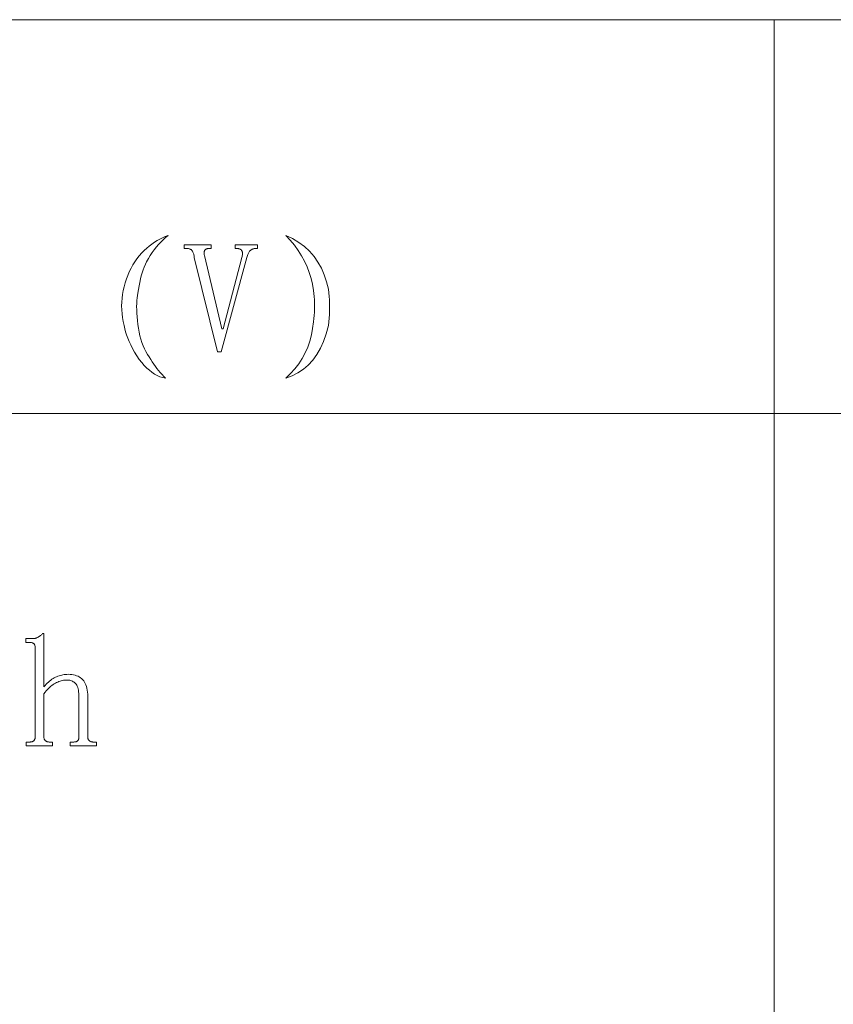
# Model space of a CAD drawing. Extents: x 1 to 297, y 1 to 210.
# Tile 109 of 171: x 196 to 207, y 43 to 57. Entities that reach past the tile are written whole.
import ezdxf

# ---------------------------------------------------------------- set-up
doc = ezdxf.new("R2010")
doc.units = 0

msp = doc.modelspace()

# ---------------------------------------------------------------- linework, layer by layer
at = {"color": 7, "lineweight": 13}
for p, q in [((1.306, 56.508), (219.321, 56.508)), ((206.155, 56.508), (206.155, 29.565)), ((1.306, 51.119), (219.321, 51.119))]:
    msp.add_line(p, q, dxfattribs=at)
for points in [[(197.863, 53.556), (197.829, 53.528), (197.796, 53.498), (197.764, 53.466), (197.734, 53.433), (197.704, 53.398), (197.675, 53.361), (197.648, 53.322), (197.621, 53.282), (197.596, 53.24), (197.571, 53.196), (197.554, 53.161), (197.539, 53.124), (197.524, 53.086), (197.511, 53.045), (197.498, 53.003), (197.487, 52.96), (197.476, 52.914), (197.467, 52.867), (197.458, 52.818), (197.451, 52.768), (197.445, 52.736), (197.44, 52.701), (197.437, 52.664), (197.435, 52.625), (197.434, 52.583), (197.435, 52.539), (197.437, 52.493), (197.44, 52.444), (197.445, 52.393), (197.451, 52.339), (197.459, 52.285), (197.468, 52.234), (197.479, 52.184), (197.492, 52.136), (197.507, 52.091), (197.523, 52.047), (197.541, 52.006), (197.561, 51.966), (197.582, 51.929), (197.605, 51.893), (197.626, 51.86), (197.647, 51.827), (197.669, 51.795), (197.69, 51.765), (197.712, 51.735), (197.735, 51.706), (197.758, 51.679), (197.781, 51.652), (197.804, 51.627), (197.828, 51.602), (197.791, 51.611), (197.753, 51.623), (197.717, 51.64), (197.68, 51.66), (197.644, 51.683), (197.608, 51.711), (197.573, 51.742), (197.537, 51.778), (197.503, 51.816), (197.468, 51.859), (197.435, 51.91), (197.405, 51.96), (197.378, 52.009), (197.353, 52.057), (197.331, 52.103), (197.312, 52.149), (197.295, 52.194), (197.282, 52.238), (197.271, 52.28), (197.262, 52.322), (197.25, 52.377), (197.241, 52.431), (197.234, 52.485), (197.23, 52.539), (197.228, 52.592), (197.23, 52.645), (197.234, 52.698), (197.241, 52.75), (197.25, 52.802), (197.262, 52.853), (197.277, 52.907), (197.294, 52.96), (197.313, 53.01), (197.334, 53.059), (197.357, 53.106), (197.382, 53.152), (197.409, 53.195), (197.438, 53.237), (197.469, 53.278), (197.503, 53.316), (197.537, 53.35), (197.572, 53.381), (197.607, 53.41), (197.642, 53.437), (197.678, 53.462), (197.714, 53.485), (197.751, 53.506), (197.788, 53.525), (197.825, 53.542)], [(199.474, 53.556), (199.566, 53.512), (199.651, 53.461), (199.728, 53.404), (199.798, 53.34), (199.86, 53.269), (199.914, 53.192), (199.961, 53.109), (200.001, 53.019), (200.032, 52.922), (200.057, 52.819), (200.063, 52.771), (200.068, 52.722), (200.071, 52.674), (200.073, 52.624), (200.074, 52.575), (200.073, 52.525), (200.071, 52.475), (200.068, 52.424), (200.063, 52.373), (200.057, 52.322), (200.026, 52.21), (199.99, 52.107), (199.947, 52.012), (199.898, 51.927), (199.842, 51.851), (199.781, 51.783), (199.714, 51.724), (199.64, 51.675), (199.56, 51.634), (199.474, 51.602), (199.539, 51.665), (199.599, 51.732), (199.652, 51.801), (199.699, 51.874), (199.74, 51.949), (199.774, 52.028), (199.803, 52.11), (199.825, 52.194), (199.841, 52.282), (199.851, 52.373), (199.857, 52.418), (199.862, 52.462), (199.865, 52.506), (199.868, 52.549), (199.868, 52.592), (199.868, 52.635), (199.865, 52.677), (199.862, 52.719), (199.857, 52.761), (199.851, 52.802), (199.838, 52.887), (199.82, 52.969), (199.796, 53.05), (199.766, 53.128), (199.731, 53.205), (199.691, 53.279), (199.645, 53.352), (199.593, 53.422), (199.536, 53.49)], [(198.78, 53.376), (198.78, 53.428), (199.088, 53.428), (199.088, 53.376), (199.054, 53.376), (199.047, 53.376), (199.04, 53.375), (199.034, 53.374), (199.027, 53.372), (199.021, 53.37), (199.014, 53.367), (199.008, 53.364), (199.002, 53.36), (198.996, 53.355), (198.99, 53.351), (198.984, 53.345), (198.978, 53.339), (198.973, 53.331), (198.968, 53.323), (198.963, 53.314), (198.958, 53.304), (198.954, 53.294), (198.95, 53.282), (198.946, 53.27), (198.943, 53.256), (198.591, 51.962), (198.54, 51.962), (198.223, 53.256), (198.221, 53.268), (198.219, 53.279), (198.216, 53.29), (198.214, 53.299), (198.211, 53.309), (198.208, 53.317), (198.204, 53.326), (198.201, 53.333), (198.197, 53.34), (198.193, 53.346), (198.188, 53.352), (198.183, 53.357), (198.178, 53.362), (198.172, 53.365), (198.166, 53.369), (198.159, 53.371), (198.152, 53.374), (198.145, 53.375), (198.137, 53.376), (198.128, 53.376), (198.085, 53.376), (198.085, 53.428), (198.454, 53.428), (198.454, 53.376), (198.42, 53.376), (198.411, 53.376), (198.404, 53.375), (198.397, 53.374), (198.39, 53.372), (198.384, 53.37), (198.379, 53.367), (198.374, 53.364), (198.37, 53.36), (198.367, 53.355), (198.364, 53.351), (198.362, 53.345), (198.36, 53.34), (198.358, 53.334), (198.357, 53.327), (198.356, 53.321), (198.356, 53.314), (198.356, 53.306), (198.357, 53.298), (198.358, 53.29), (198.36, 53.282), (198.6, 52.279), (198.617, 52.279), (198.874, 53.256), (198.877, 53.268), (198.879, 53.279), (198.881, 53.29), (198.882, 53.299), (198.883, 53.309), (198.882, 53.317), (198.881, 53.326), (198.879, 53.333), (198.877, 53.34), (198.874, 53.346), (198.87, 53.352), (198.866, 53.357), (198.861, 53.362), (198.855, 53.365), (198.848, 53.369), (198.841, 53.371), (198.833, 53.374), (198.825, 53.375), (198.815, 53.376), (198.805, 53.376)], [(195.925, 46.573), (195.925, 46.625), (195.968, 46.625), (195.977, 46.625), (195.984, 46.626), (195.992, 46.626), (195.998, 46.628), (196.005, 46.629), (196.01, 46.631), (196.016, 46.633), (196.02, 46.636), (196.025, 46.639), (196.028, 46.642), (196.031, 46.646), (196.034, 46.65), (196.037, 46.654), (196.039, 46.658), (196.041, 46.663), (196.043, 46.669), (196.044, 46.674), (196.045, 46.68), (196.045, 46.687), (196.045, 46.693), (196.045, 47.919), (196.045, 47.926), (196.045, 47.932), (196.044, 47.938), (196.043, 47.944), (196.041, 47.949), (196.039, 47.954), (196.037, 47.959), (196.034, 47.963), (196.031, 47.967), (196.028, 47.971), (196.025, 47.974), (196.02, 47.977), (196.016, 47.979), (196.01, 47.982), (196.005, 47.983), (195.998, 47.985), (195.992, 47.986), (195.984, 47.987), (195.977, 47.988), (195.968, 47.988), (195.917, 47.988), (195.917, 48.039), (196.011, 48.039), (196.018, 48.039), (196.025, 48.04), (196.032, 48.041), (196.038, 48.042), (196.045, 48.043), (196.052, 48.045), (196.059, 48.048), (196.066, 48.05), (196.073, 48.053), (196.08, 48.056), (196.087, 48.06), (196.093, 48.064), (196.1, 48.068), (196.107, 48.073), (196.114, 48.078), (196.121, 48.083), (196.128, 48.089), (196.134, 48.095), (196.141, 48.101), (196.148, 48.108), (196.165, 48.108), (196.165, 47.379), (196.181, 47.397), (196.196, 47.415), (196.212, 47.431), (196.228, 47.446), (196.244, 47.459), (196.259, 47.472), (196.275, 47.484), (196.292, 47.494), (196.308, 47.504), (196.324, 47.512), (196.34, 47.519), (196.357, 47.526), (196.374, 47.532), (196.391, 47.537), (196.409, 47.541), (196.426, 47.544), (196.444, 47.547), (196.462, 47.549), (196.481, 47.55), (196.5, 47.551), (196.525, 47.55), (196.549, 47.548), (196.571, 47.544), (196.593, 47.539), (196.613, 47.532), (196.632, 47.524), (196.65, 47.515), (196.667, 47.504), (196.682, 47.492), (196.697, 47.478), (196.71, 47.462), (196.721, 47.445), (196.732, 47.427), (196.741, 47.406), (196.748, 47.384), (196.754, 47.361), (196.759, 47.336), (196.763, 47.309), (196.765, 47.281), (196.765, 47.251), (196.765, 46.693), (196.766, 46.687), (196.766, 46.68), (196.767, 46.674), (196.769, 46.669), (196.771, 46.663), (196.773, 46.658), (196.776, 46.654), (196.779, 46.65), (196.783, 46.646), (196.787, 46.642), (196.791, 46.639), (196.796, 46.636), (196.801, 46.633), (196.806, 46.631), (196.811, 46.629), (196.817, 46.628), (196.823, 46.626), (196.829, 46.626), (196.836, 46.625), (196.842, 46.625), (196.885, 46.625), (196.885, 46.573), (196.525, 46.573), (196.525, 46.625), (196.568, 46.625), (196.577, 46.625), (196.584, 46.626), (196.592, 46.626), (196.598, 46.628), (196.605, 46.629), (196.61, 46.631), (196.616, 46.633), (196.62, 46.636), (196.625, 46.639), (196.628, 46.642), (196.631, 46.646), (196.634, 46.65), (196.637, 46.654), (196.639, 46.658), (196.641, 46.663), (196.643, 46.669), (196.644, 46.674), (196.645, 46.68), (196.645, 46.687), (196.645, 46.693), (196.645, 47.233), (196.645, 47.262), (196.643, 47.288), (196.641, 47.312), (196.638, 47.334), (196.634, 47.354), (196.628, 47.373), (196.622, 47.389), (196.615, 47.403), (196.607, 47.416), (196.598, 47.426), (196.588, 47.435), (196.578, 47.443), (196.567, 47.45), (196.556, 47.456), (196.544, 47.462), (196.531, 47.466), (196.518, 47.469), (196.504, 47.472), (196.489, 47.473), (196.474, 47.473), (196.46, 47.473), (196.446, 47.472), (196.432, 47.47), (196.417, 47.467), (196.402, 47.463), (196.387, 47.458), (196.372, 47.452), (196.356, 47.446), (196.34, 47.439), (196.324, 47.431), (196.308, 47.421), (196.292, 47.411), (196.275, 47.399), (196.259, 47.387), (196.244, 47.373), (196.228, 47.358), (196.212, 47.341), (196.196, 47.324), (196.181, 47.305), (196.165, 47.285), (196.165, 46.693), (196.166, 46.687), (196.166, 46.68), (196.167, 46.674), (196.169, 46.669), (196.171, 46.663), (196.173, 46.658), (196.176, 46.654), (196.179, 46.65), (196.183, 46.646), (196.187, 46.642), (196.191, 46.639), (196.196, 46.636), (196.201, 46.633), (196.206, 46.631), (196.211, 46.629), (196.217, 46.628), (196.223, 46.626), (196.229, 46.626), (196.236, 46.625), (196.242, 46.625), (196.285, 46.625), (196.285, 46.573)]]:
    msp.add_lwpolyline(points, close=True, dxfattribs=at)

doc.saveas('drawing.dxf')
